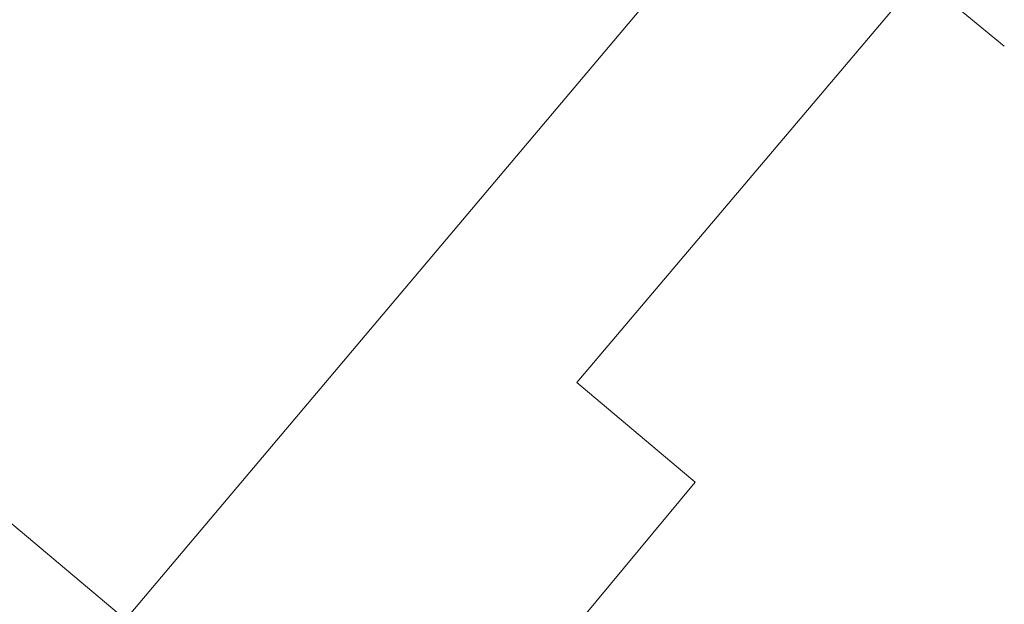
# Model space of a CAD drawing. Header units: metres. Extents: x 187916 to 189411, y 333285 to 334910.
# Tile 78 of 256: x 188410 to 188445, y 334299 to 334320. Entities that reach past the tile are written whole.
import ezdxf

# ---------------------------------------------------------------- set-up
doc = ezdxf.new("R2010")
doc.units = ezdxf.units.M
for name, color, linetype, lineweight in [('B-WE-IE-TERREINAFSCHEIDING_KUNSTMATIG_MUUR-G', 253, 'IE-TERREINAFSCHEIDING_KUNSTMATIG-SO', 15), ('B-WE-OG-BEBOUWING-GV', 253, 'Continuous', 15), ('B-WE-OG-TERREIN_ERF-GV', 253, 'Continuous', 15)]:
    doc.layers.add(name, color=color, linetype=linetype, lineweight=lineweight)
doc.linetypes.add('IE-TERREINAFSCHEIDING_KUNSTMATIG-SO', pattern='A,4,[82,NLCS.SHX,S=0.75,R=90,X=0,Y=0],4,-2', length=10)

# ---------------------------------------------------------------- blocks, each defined once
blk = doc.blocks.new('DTM')
at = {"layer": 'B-WE-IE-TERREINAFSCHEIDING_KUNSTMATIG_MUUR-G', "ltscale": 0.2, "flags": 128}
blk.add_lwpolyline([(188426.454, 334294.26), (188426.855, 334294.743), (188433.979, 334303.31), (188429.742, 334306.877), (188442.039, 334321.408), (188445.056, 334318.921)], dxfattribs=at)
at = {"layer": 'B-WE-OG-BEBOUWING-GV', "ltscale": 0.2, "flags": 128}
blk.add_lwpolyline([(188406.562, 334321.473), (188407.358, 334320.699), (188401.199, 334313.422), (188400.365, 334314.155), (188400.083, 334313.834), (188400.917, 334313.101), (188398.91, 334310.713), (188413.566, 334298.396), (188436.166, 334325.163), (188421.692, 334337.538), (188419.627, 334335.123), (188418.784, 334335.845), (188418.511, 334335.526), (188419.354, 334334.804), (188413.158, 334327.502), (188412.311, 334328.22), (188412.038, 334327.898), (188412.885, 334327.18), (188410.826, 334324.762), (188411.039, 334324.58), (188409.957, 334323.309), (188409.743, 334323.49), (188407.68, 334321.03), (188406.884, 334321.804)], close=True, dxfattribs=at)
at = {"layer": 'B-WE-OG-TERREIN_ERF-GV', "ltscale": 0.2, "flags": 128}
blk.add_lwpolyline([(188419.962, 334338.975), (188420.82, 334338.21), (188421.692, 334337.538), (188436.166, 334325.163), (188413.566, 334298.396), (188398.91, 334310.713), (188398.104, 334311.455), (188396.238, 334313.039), (188396.187, 334313.083), (188363.345, 334274.45), (188359.485, 334269.386), (188358.736, 334268.353), (188355.683, 334263.952), (188352.778, 334259.451)], dxfattribs=at)

msp = doc.modelspace()

# ---------------------------------------------------------------- block references
msp.add_blockref('DTM', (0, 0))

doc.saveas('drawing.dxf')
